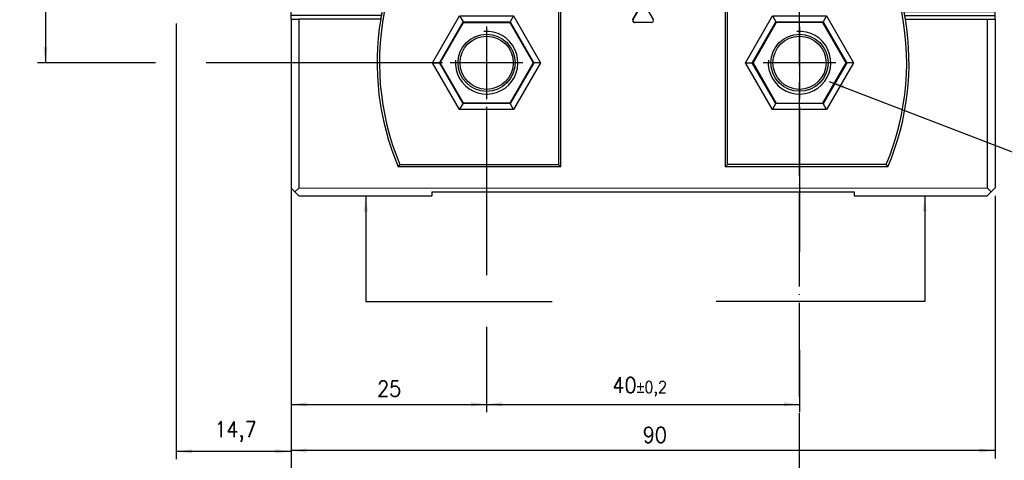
# Model space of a CAD drawing. Header units: millimetres. Extents: x -285 to 870, y -217 to 203.
# Tile 3 of 22: x -179 to -53, y -75 to -19. Entities that reach past the tile are written whole.
import ezdxf

# ---------------------------------------------------------------- set-up
doc = ezdxf.new("R2010")
doc.units = ezdxf.units.MM
doc.linetypes.add('DOT_CENTER', pattern=[14, 12, -1, 0, -1])
doc.layers.add('1', color=7, linetype='Continuous')
doc.styles.add('CONVERTER_11', font='txt.shx', dxfattribs={"width": 0.9})
doc.styles.add('CONVERTER_14', font='txt.shx', dxfattribs={"width": 0.9, "oblique": 15})
doc.dimstyles.new('ME10_DIM_24', dxfattribs={"dimtxt": 2, "dimasz": 2, "dimexe": 1, "dimexo": 1, "dimgap": 1, "dimtad": 1, "dimdsep": 46, "dimtxsty": 'CONVERTER_11', "dimsah": 1, "dimcen": 0.09, "dimclrd": 2, "dimclre": 2, "dimclrt": 2, "dimadec": 0, "dimazin": 0, "dimtol": 1, "dimtp": 0.8, "dimtm": 0.8, "dimtfac": 0.75, "dimtdec": 0, "dimtix": 1, "dimtmove": 0, "dimatfit": 3, "dimfxl": 1, "dimtolj": 1, "dimtzin": 0, "dimarcsym": 0})
doc.dimstyles.new('ME10_DIM_31', dxfattribs={"dimtxt": 2, "dimasz": 2, "dimexe": 1, "dimexo": 1, "dimgap": 1, "dimtad": 1, "dimdsep": 46, "dimtxsty": 'CONVERTER_11', "dimsah": 1, "dimcen": 0.09, "dimclrd": 2, "dimclre": 2, "dimclrt": 2, "dimadec": 0, "dimazin": 0, "dimtfac": 1, "dimtdec": 4, "dimtix": 1, "dimtmove": 0, "dimatfit": 3, "dimfxl": 1, "dimtolj": 1, "dimtzin": 0, "dimarcsym": 0})
doc.dimstyles.new('ME10_DIM_32', dxfattribs={"dimtxt": 2, "dimasz": 2, "dimexe": 1, "dimexo": 1, "dimgap": 1, "dimtad": 1, "dimdsep": 46, "dimtxsty": 'CONVERTER_11', "dimsah": 1, "dimcen": 0.09, "dimclrd": 2, "dimclre": 2, "dimclrt": 2, "dimadec": 0, "dimazin": 0, "dimtfac": 1, "dimtdec": 4, "dimtix": 1, "dimtmove": 0, "dimatfit": 3, "dimfxl": 1, "dimtolj": 1, "dimtzin": 0, "dimarcsym": 0})
doc.dimstyles.new('ME10_DIM_45', dxfattribs={"dimtxt": 2, "dimasz": 2, "dimexe": 1, "dimexo": 1, "dimgap": 1, "dimtad": 1, "dimdsep": 46, "dimtxsty": 'CONVERTER_11', "dimsah": 1, "dimcen": 0.09, "dimclrd": 2, "dimclre": 2, "dimclrt": 2, "dimadec": 0, "dimazin": 0, "dimtfac": 1, "dimtdec": 4, "dimtix": 1, "dimtmove": 0, "dimatfit": 3, "dimfxl": 1, "dimtolj": 1, "dimtzin": 0, "dimarcsym": 0})
doc.dimstyles.new('ME10_DIM_46', dxfattribs={"dimtxt": 2, "dimasz": 2, "dimexe": 1, "dimexo": 1, "dimgap": 1, "dimtad": 1, "dimdsep": 46, "dimtxsty": 'CONVERTER_11', "dimsah": 1, "dimcen": 0.09, "dimclrd": 2, "dimclre": 2, "dimclrt": 2, "dimadec": 0, "dimazin": 0, "dimtol": 1, "dimtp": 0.2, "dimtm": 0.2, "dimtfac": 0.75, "dimtdec": 0, "dimtix": 1, "dimtmove": 0, "dimatfit": 3, "dimfxl": 1, "dimtolj": 1, "dimtzin": 0, "dimarcsym": 0})
doc.dimstyles.get("Standard").update_dxf_attribs({"dimtxt": 0.18, "dimasz": 0.18, "dimexe": 0.18, "dimexo": 0.0625, "dimgap": 0.09, "dimtad": 0, "dimtih": 1, "dimtoh": 1, "dimdec": 4, "dimzin": 0, "dimdsep": 46, "dimtxsty": 'Standard', "dimcen": 0.09, "dimadec": 0, "dimazin": 0, "dimtfac": 1, "dimtdec": 4, "dimtofl": 0, "dimtmove": 0, "dimatfit": 3, "dimfxl": 1, "dimtolj": 1, "dimtzin": 0, "dimarcsym": 0})

# ---------------------------------------------------------------- blocks, each defined once
blk = doc.blocks.new('CABEZA__34', base_point=(-144.3988428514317, -41.42437540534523))
at = {"color": 7, "linetype": 'Continuous'}
for p, q in [((-126.3991338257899, -14.42322364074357), (-126.3990321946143, -15.92322363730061)), ((-72.39865371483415, -15.91956482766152), (-72.39875535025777, -14.41956483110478)), ((-132.3192012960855, -15.9236247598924), (-144.3988428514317, -15.92444321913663)), ((-144.3988209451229, -16.24775847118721), (-144.3988428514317, -15.92444321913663)), ((-144.3988209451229, -16.24775847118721), (-144.398807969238, -16.43926958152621)), ((-126.3990321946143, -15.92322363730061), (-132.3192012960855, -15.9236247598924)), ((-126.2815550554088, -15.92321567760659), (-126.3990321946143, -15.92322363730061)), ((-120.6418374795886, -15.92283355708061), (-126.2815550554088, -15.92321567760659)), ((-109.8008839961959, -15.9220990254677), (-120.6418374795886, -15.92283355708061)), ((-88.99732226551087, -15.92068947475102), (-109.8008839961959, -15.9220990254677)), ((-78.15636878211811, -15.91995494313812), (-88.99732226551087, -15.92068947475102)), ((-72.51613085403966, -15.91957278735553), (-78.15636878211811, -15.91995494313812)), ((-72.39865371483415, -15.91956482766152), (-72.51613085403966, -15.91957278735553)), ((-66.4784846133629, -15.91916370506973), (-72.39865371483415, -15.91956482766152)), ((-66.4784846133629, -15.91916370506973), (-54.39884305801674, -15.91834524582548)), ((-54.39882115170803, -16.24166049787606), (-54.39884305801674, -15.91834524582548)), ((-54.39882115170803, -16.24166049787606), (-54.39880817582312, -16.43317160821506)), ((-144.3987365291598, -17.49365383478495), (-144.398807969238, -16.43926958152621)), ((-144.3987105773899, -17.87667605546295), (-144.3987365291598, -17.49365383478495)), ((-110.1987921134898, -16.67212598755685), (-132.1955525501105, -16.67361638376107)), ((-109.8988124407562, -16.37210566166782), (-110.1987921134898, -16.67212598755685)), ((-110.1987921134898, -16.67212598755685), (-110.1973861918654, -37.42212593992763)), ((-109.8988124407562, -16.37210566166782), (-88.89881248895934, -16.37068280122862)), ((-109.8973658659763, -37.72210561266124), (-109.8988124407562, -16.37210566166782)), ((-100.7048861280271, -18.90778040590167), (-99.61520067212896, -17.02009446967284)), ((-100.6822093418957, -18.8946859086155), (-99.61519889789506, -17.04628039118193)), ((-99.18233635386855, -17.02006514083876), (-98.09239510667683, -18.90760339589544)), ((-99.18233457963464, -17.04625106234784), (-98.11507366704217, -18.89451197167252)), ((-88.59879216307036, -16.67066247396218), (-88.89881248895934, -16.37068280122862)), ((-88.89881248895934, -16.37068280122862), (-88.89736591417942, -37.72068275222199)), ((-66.60203172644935, -16.66917207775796), (-88.59879216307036, -16.67066247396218)), ((-88.59738624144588, -37.42066242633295), (-88.59879216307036, -16.67066247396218)), ((-54.39873673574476, -17.48755586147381), (-54.39880817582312, -16.43317160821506)), ((-54.39871078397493, -17.8705780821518), (-54.39873673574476, -17.48755586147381)), ((-144.3986771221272, -18.37044234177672), (-144.3987105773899, -17.87667605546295)), ((-144.3986432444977, -18.87044234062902), (-144.3986771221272, -18.37044234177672)), ((-144.3986432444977, -18.87044234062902), (-143.3986432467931, -18.87037458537)), ((-144.3986432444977, -18.87044234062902), (-144.3971828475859, -40.4244431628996)), ((-132.9419447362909, -18.8696660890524), (-143.3986432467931, -18.87037458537)), ((-143.3986432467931, -18.87037458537), (-143.3971828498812, -40.42437540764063)), ((-122.8489931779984, -18.44764736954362), (-122.4159667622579, -19.19755377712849)), ((-115.949269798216, -18.44717987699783), (-116.3821945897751, -19.19714495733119)), ((-82.84807399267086, -18.44493709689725), (-82.41504757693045, -19.19484350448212)), ((-75.94835061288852, -18.44446960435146), (-76.38127540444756, -19.19443468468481)), ((-65.85534195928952, -18.86512061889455), (-55.39864344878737, -18.86441212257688)), ((-55.39864344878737, -18.86441212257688), (-54.39864345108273, -18.86434436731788)), ((-55.39864344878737, -18.86441212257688), (-55.39718305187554, -40.4184129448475)), ((-54.39867732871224, -18.36434436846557), (-54.39871078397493, -17.8705780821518)), ((-54.39864345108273, -18.86434436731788), (-54.39867732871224, -18.36434436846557)), ((-54.39864345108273, -18.86434436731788), (-54.39718305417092, -40.41834518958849)), ((-125.3454343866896, -24.42315226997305), (-122.372429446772, -19.27295082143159)), ((-122.4159667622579, -19.19755377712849), (-122.372429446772, -19.27295082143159)), ((-122.372429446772, -19.27295082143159), (-116.4257216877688, -19.27254790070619)), ((-116.4257216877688, -19.27254790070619), (-116.3821945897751, -19.19714495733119)), ((-116.4257216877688, -19.27254790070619), (-113.4520188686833, -24.42234642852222)), ((-98.30880186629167, -19.28248955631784), (-100.4884285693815, -19.28263723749)), ((-98.33148042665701, -19.26939813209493), (-100.4657517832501, -19.26954274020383)), ((-82.37151026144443, -19.27024054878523), (-85.34451520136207, -24.42044199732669)), ((-82.41504757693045, -19.19484350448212), (-82.37151026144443, -19.27024054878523)), ((-76.42480250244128, -19.26983762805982), (-82.37151026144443, -19.27024054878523)), ((-76.42480250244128, -19.26983762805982), (-76.38127540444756, -19.19443468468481)), ((-73.4510996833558, -24.41963615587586), (-76.42480250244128, -19.26983762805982)), ((-126.2984500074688, -24.42321684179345), (-125.4324988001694, -24.42315816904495)), ((-125.4324988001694, -24.42315816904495), (-125.3454343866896, -24.42315226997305)), ((-122.3717315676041, -29.57295079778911), (-125.3454343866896, -24.42315226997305)), ((-113.4520188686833, -24.42234642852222), (-116.425023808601, -29.5725478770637)), ((-113.3649544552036, -24.42234052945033), (-113.4520188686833, -24.42234642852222)), ((-112.4990032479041, -24.42228185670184), (-113.3649544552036, -24.42234052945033)), ((-86.2975308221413, -24.42050656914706), (-85.43157961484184, -24.42044789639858)), ((-85.43157961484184, -24.42044789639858), (-85.34451520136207, -24.42044199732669)), ((-85.34451520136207, -24.42044199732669), (-82.3708123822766, -29.57024052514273)), ((-76.42410462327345, -29.56983760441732), (-73.4510996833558, -24.41963615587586)), ((-73.36403526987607, -24.41963025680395), (-73.4510996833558, -24.41963615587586)), ((-72.49808406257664, -24.41957158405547), (-73.36403526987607, -24.41963025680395)), ((-122.8481834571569, -30.39831882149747), (-122.4152586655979, -29.64835374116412)), ((-122.4152586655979, -29.64835374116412), (-122.3717315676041, -29.57295079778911)), ((-116.425023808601, -29.5725478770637), (-122.3717315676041, -29.57295079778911)), ((-116.381486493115, -29.64794492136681), (-116.425023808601, -29.5725478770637)), ((-115.9484600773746, -30.39785132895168), (-116.381486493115, -29.64794492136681)), ((-82.8472642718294, -30.39560854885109), (-82.41433948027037, -29.64564346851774)), ((-82.41433948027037, -29.64564346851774), (-82.3708123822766, -29.57024052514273)), ((-82.3708123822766, -29.57024052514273), (-76.42410462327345, -29.56983760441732)), ((-76.38056730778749, -29.64523464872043), (-76.42410462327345, -29.56983760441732)), ((-75.94754089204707, -30.39514105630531), (-76.38056730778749, -29.64523464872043)), ((-109.8973658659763, -37.72210561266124), (-130.6880993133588, -37.72351429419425)), ((-130.4890249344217, -37.42350080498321), (-110.1973861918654, -37.42212593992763)), ((-110.1973861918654, -37.42212593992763), (-109.8973658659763, -37.72210561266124)), ((-88.89736591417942, -37.72068275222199), (-88.59738624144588, -37.42066242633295)), ((-68.10663246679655, -37.71927407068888), (-88.89736591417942, -37.72068275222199)), ((-68.30574749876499, -37.41928756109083), (-88.59738624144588, -37.42066242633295)), ((-143.897148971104, -40.92440928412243), (-144.3971828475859, -40.4244431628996)), ((-143.897148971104, -40.92440928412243), (-143.3971828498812, -40.42437540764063)), ((-143.897148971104, -40.92440928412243), (-143.3971150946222, -41.42437540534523)), ((-143.3971828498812, -40.42437540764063), (-55.39718305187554, -40.4184129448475)), ((-143.3971150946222, -41.42437540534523), (-126.3971151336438, -41.42322356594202)), ((-126.3971490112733, -40.92322356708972), (-72.39714913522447, -40.91956478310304)), ((-126.3971490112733, -40.92322356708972), (-126.3971151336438, -41.42322356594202)), ((-72.39714913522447, -40.91956478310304), (-72.39711525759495, -41.41956478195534)), ((-72.39711525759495, -41.41956478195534), (-55.39711529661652, -41.41841294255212)), ((-55.39718305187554, -40.4184129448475), (-54.89714917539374, -40.91837906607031)), ((-54.89714917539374, -40.91837906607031), (-55.39711529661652, -41.41841294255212)), ((-54.39718305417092, -40.41834518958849), (-54.89714917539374, -40.91837906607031))]:
    blk.add_line(p, q, dxfattribs=at)
at = {"color": 3, "linetype": 'Continuous'}
for p, q in [((-126.2815550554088, -15.92321567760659), (-126.2816566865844, -14.42321568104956)), ((-120.6418374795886, -15.92283355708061), (-120.6419391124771, -14.42283356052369)), ((-109.8008839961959, -15.9220990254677), (-109.8009856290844, -14.42209902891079)), ((-88.9974238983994, -14.42068947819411), (-88.99732226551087, -15.92068947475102)), ((-78.15647041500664, -14.41995494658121), (-78.15636878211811, -15.91995494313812)), ((-72.51613085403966, -15.91957278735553), (-72.51623248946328, -14.4195727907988)), ((-144.3988209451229, -16.24775847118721), (-132.4009697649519, -16.24694555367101)), ((-54.39882115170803, -16.24166049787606), (-66.39667233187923, -16.24247341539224)), ((-132.4478170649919, -16.43845983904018), (-144.398807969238, -16.43926958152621)), ((-132.6848321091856, -17.49286015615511), (-144.3987365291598, -17.49365383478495)), ((-99.61520067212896, -17.02009446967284), (-99.61519889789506, -17.04628039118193)), ((-99.18233635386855, -17.02006514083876), (-99.18233457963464, -17.04625106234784)), ((-66.34979908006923, -16.43398135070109), (-54.39880817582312, -16.43317160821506)), ((-66.11264115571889, -17.48834954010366), (-54.39873673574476, -17.48755586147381)), ((-132.7622647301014, -17.8758876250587), (-144.3987105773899, -17.87667605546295)), ((-132.855351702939, -18.36966022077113), (-144.3986771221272, -18.37044234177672)), ((-126.2984500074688, -24.42321684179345), (-122.8489931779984, -18.44764736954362)), ((-122.8489931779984, -18.44764736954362), (-115.949269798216, -18.44717987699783)), ((-115.949269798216, -18.44717987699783), (-112.4990032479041, -24.42228185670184)), ((-86.2975308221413, -24.42050656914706), (-82.84807399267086, -18.44493709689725)), ((-82.84807399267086, -18.44493709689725), (-75.94835061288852, -18.44446960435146)), ((-75.94835061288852, -18.44446960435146), (-72.49808406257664, -24.41957158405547)), ((-66.03515663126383, -17.87136651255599), (-54.39871078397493, -17.8705780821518)), ((-65.94200274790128, -18.36512648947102), (-54.39867732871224, -18.36434436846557)), ((-125.4324988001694, -24.42315816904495), (-122.4159667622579, -19.19755377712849)), ((-122.4159667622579, -19.19755377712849), (-116.3821945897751, -19.19714495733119)), ((-116.3821945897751, -19.19714495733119), (-113.3649544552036, -24.42234052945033)), ((-100.7048861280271, -18.90778040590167), (-100.6822093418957, -18.8946859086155)), ((-100.4884285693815, -19.28263723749), (-100.4657517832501, -19.26954274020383)), ((-98.33148042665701, -19.26939813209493), (-98.30880186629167, -19.28248955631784)), ((-98.11507366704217, -18.89451197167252), (-98.09239510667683, -18.90760339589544)), ((-85.43157961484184, -24.42044789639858), (-82.41504757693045, -19.19484350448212)), ((-82.41504757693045, -19.19484350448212), (-76.38127540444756, -19.19443468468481)), ((-76.38127540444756, -19.19443468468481), (-73.36403526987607, -24.41963025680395)), ((-122.8481834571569, -30.39831882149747), (-126.2984500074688, -24.42321684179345)), ((-122.4152586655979, -29.64835374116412), (-125.4324988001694, -24.42315816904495)), ((-113.3649544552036, -24.42234052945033), (-116.381486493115, -29.64794492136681)), ((-112.4990032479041, -24.42228185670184), (-115.9484600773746, -30.39785132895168)), ((-82.8472642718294, -30.39560854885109), (-86.2975308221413, -24.42050656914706)), ((-82.41433948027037, -29.64564346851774), (-85.43157961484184, -24.42044789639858)), ((-73.36403526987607, -24.41963025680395), (-76.38056730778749, -29.64523464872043)), ((-72.49808406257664, -24.41957158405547), (-75.94754089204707, -30.39514105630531)), ((-116.381486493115, -29.64794492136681), (-122.4152586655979, -29.64835374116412)), ((-76.38056730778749, -29.64523464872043), (-82.41433948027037, -29.64564346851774)), ((-115.9484600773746, -30.39785132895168), (-122.8481834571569, -30.39831882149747)), ((-75.94754089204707, -30.39514105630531), (-82.8472642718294, -30.39560854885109))]:
    blk.add_line(p, q, dxfattribs=at)
at = {"color": 7, "linetype": 'Continuous'}
for centre, radius in [((-119.3982669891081, -24.4227494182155), 3.650000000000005), ((-119.3982669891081, -24.4227494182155), 3.399999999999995), ((-79.39826708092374, -24.42003920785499), 3.649999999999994), ((-79.39826708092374, -24.42003920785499), 3.399999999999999)]:
    blk.add_circle(centre, radius, dxfattribs=at)
for centre, radius, start, end in [((-99.39826703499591, -24.42139431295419), 33.99999999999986, 166.0883765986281, 166.3082129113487), ((-99.39826703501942, -24.42139431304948), 33.99999999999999, 165.5263697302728, 166.0883765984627), ((-99.39826703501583, -24.42139431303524), 33.99999999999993, 13.91938758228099, 14.48139445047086), ((-99.39826703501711, -24.42139431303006), 33.99999999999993, 13.69955126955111, 13.919387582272), ((-99.39826703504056, -24.4213943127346), 33.69999999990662, 166.7085571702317, 202.6946056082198), ((-99.3982670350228, -24.42139431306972), 34.00000000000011, 168.2418849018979, 168.9004124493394), ((-99.39826703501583, -24.42139431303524), 33.99999999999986, 166.4206265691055, 168.2418849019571), ((-99.398267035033, -24.42139431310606), 33.9999999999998, 166.3082129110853, 166.4206265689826), ((-99.39876004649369, -17.1450369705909), 0.2499143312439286, 30.00388209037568, 150.0038820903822), ((-99.39875827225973, -17.17122289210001), 0.2499143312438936, 30.00388209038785, 150.0038820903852), ((-99.39826703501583, -24.42139431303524), 33.69999999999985, 337.3131585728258, 13.29920701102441), ((-99.3982670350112, -24.42139431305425), 33.9999999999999, 13.58713761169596, 13.69955126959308), ((-99.39826703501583, -24.42139431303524), 33.99999999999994, 11.76587927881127, 13.58713761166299), ((-99.39826703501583, -24.42139431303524), 33.99999999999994, 11.10735173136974, 11.76587927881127), ((-99.39826703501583, -24.42139431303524), 33.99999999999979, 170.602313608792, 203.0316045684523), ((-99.39826703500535, -24.42139431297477), 34.00000000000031, 169.7471682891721, 170.6023136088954), ((-99.3982670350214, -24.42139431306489), 34.00000000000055, 168.9004124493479, 169.7471682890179), ((-99.39826703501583, -24.42139431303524), 33.99999999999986, 336.9761596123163, 9.40545057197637), ((-99.39826703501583, -24.42139431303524), 33.99999999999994, 10.26059589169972, 11.10735173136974), ((-99.39826703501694, -24.42139431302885), 33.99999999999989, 9.40545057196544, 10.26059589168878), ((-100.4884455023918, -19.03272290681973), 0.2499143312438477, 150.0038820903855, 270.0038820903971), ((-100.4657687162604, -19.0196284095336), 0.2499143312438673, 150.0038820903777, 270.0038820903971), ((-98.33149735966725, -19.0194838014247), 0.2499143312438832, 270.0038820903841, 30.00388209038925), ((-98.30881879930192, -19.03257522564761), 0.2499143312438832, 270.0038820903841, 30.00388209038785)]:
    blk.add_arc(centre, radius, start, end, dxfattribs=at)
for points, knots in [([(-132.1955525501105, -16.67361638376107), (-132.2152827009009, -16.64867114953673), (-132.2547908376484, -16.59872017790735), (-132.3139352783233, -16.52376914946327), (-132.3730605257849, -16.44872696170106), (-132.4123987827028, -16.398683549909), (-132.4320910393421, -16.37363240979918)], [0, 0, 0, 0, 0.0954143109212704, 0.1910600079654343, 0.2864288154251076, 0.3820222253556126, 0.3820222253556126, 0.3820222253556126, 0.3820222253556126]), ([(-66.365533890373, -16.36915605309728), (-66.38519989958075, -16.39418079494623), (-66.42453072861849, -16.44422874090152), (-66.48361781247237, -16.51924347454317), (-66.5427749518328, -16.59423158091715), (-66.58227693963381, -16.64418872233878), (-66.60203172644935, -16.66917207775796)], [0, 0, 0, 0, 0.0954824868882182, 0.1909591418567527, 0.2864723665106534, 0.3820222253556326, 0.3820222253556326, 0.3820222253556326, 0.3820222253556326]), ([(-130.6880993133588, -37.72351429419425), (-130.6715265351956, -37.69847006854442), (-130.6384175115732, -37.64843685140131), (-130.5886782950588, -37.57342617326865), (-130.5389009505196, -37.49846056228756), (-130.5056516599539, -37.44848946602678), (-130.4890249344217, -37.42350080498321)], [0, 0, 0, 0, 0.0900934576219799, 0.1799882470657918, 0.2700098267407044, 0.3600538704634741, 0.3600538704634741, 0.3600538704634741, 0.3600538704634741]), ([(-68.30574749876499, -37.41928756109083), (-68.28914201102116, -37.44423695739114), (-68.25588669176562, -37.49420240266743), (-68.2060742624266, -37.56919870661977), (-68.1563003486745, -37.64423971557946), (-68.12318380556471, -37.69426959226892), (-68.10663246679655, -37.71927407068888)], [0, 0, 0, 0, 0.0899106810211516, 0.1800615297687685, 0.2700953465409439, 0.3600538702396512, 0.3600538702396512, 0.3600538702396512, 0.3600538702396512])]:
    blk.add_open_spline(points, degree=3, knots=knots, dxfattribs=at)
at = {"layer": '1', "color": 2, "linetype": 'DOT_CENTER'}
for p, q in [((-119.3982669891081, -19.77274941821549), (-119.3982669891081, -29.07274941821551)), ((-79.39826708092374, -19.77003920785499), (-79.39826708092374, -29.07003920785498)), ((-114.7482669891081, -24.4227494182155), (-124.0482669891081, -24.4227494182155)), ((-74.74826708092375, -24.42003920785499), (-84.04826708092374, -24.42003920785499))]:
    blk.add_line(p, q, dxfattribs=at)
at = {"layer": '1', "color": 30, "linetype": 'Continuous'}
for centre, radius, end in [((-119.3982669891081, -24.4227494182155), 4.000000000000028, 94.9999999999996), ((-79.39826708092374, -24.42003920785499), 4, 95)]:
    blk.add_arc(centre, radius, 174.9999999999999, end, dxfattribs=at)
blk = doc.blocks.new('Regla_G2_cm240__36', base_point=(-163.4012745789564, -41.42437540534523))
blk.add_blockref('CABEZA__34', (-144.3988428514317, -41.42437540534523))
blk = doc.blocks.new('*D58')
at = {"layer": '1', "color": 2, "linetype": 'Continuous'}
for p, q in [((-136.1524677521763, 37.57664320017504), (-176.802748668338, 37.57664320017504)), ((-175.802748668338, 37.57664320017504), (-175.802748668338, -24.42274941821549)), ((-161.7251128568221, -24.42274941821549), (-176.802748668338, -24.42274941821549)), ((-125.0482669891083, -24.42274941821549), (-155.2508546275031, -24.42274941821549))]:
    blk.add_line(p, q, dxfattribs=at)
at = {"layer": '1', "color": 2}
for points in [[(-175.5394436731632, 35.57664320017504), (-176.0660536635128, 35.57664320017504), (-175.802748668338, 37.57664320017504)], [(-176.0660536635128, -22.42274941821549), (-175.5394436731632, -22.42274941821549), (-175.802748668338, -24.42274941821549)]]:
    blk.add_solid(points, dxfattribs=at)
at = {"layer": '1', "color": 2, "insert": (-176.802748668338, 2.66444689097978), "char_height": 2, "attachment_point": 7, "rotation": 90, "line_spacing_factor": 0.60024009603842, "style": 'CONVERTER_11'}
blk.add_mtext('\\C2;62\\C2;\\H1.5;{\\Fgdt;`}0,8', dxfattribs=at)
blk = doc.blocks.new('*D65')
at = {"layer": '1', "color": 2, "linetype": 'Continuous'}
for p, q in [((-144.397182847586, -41.42444316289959), (-144.397182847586, -74.95932024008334)), ((-54.39718305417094, -41.41834518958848), (-54.39718305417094, -74.95932024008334)), ((-54.39718305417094, -73.95932024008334), (-144.397182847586, -73.95932024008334))]:
    blk.add_line(p, q, dxfattribs=at)
at = {"layer": '1', "color": 2}
for points in [[(-142.397182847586, -73.69601524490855), (-142.397182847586, -74.22262523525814), (-144.397182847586, -73.95932024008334)], [(-56.39718305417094, -74.22262523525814), (-56.39718305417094, -73.69601524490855), (-54.39718305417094, -73.95932024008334)]]:
    blk.add_solid(points, dxfattribs=at)
at = {"layer": '1', "color": 2, "insert": (-99.44718295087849, -72.95932024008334), "char_height": 2, "attachment_point": 7, "rotation": 0.00013888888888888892, "line_spacing_factor": 0.60024009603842, "style": 'CONVERTER_11'}
blk.add_mtext('90', dxfattribs=at)
blk = doc.blocks.new('*D66')
at = {"layer": '1', "color": 2, "linetype": 'Continuous'}
for p, q in [((-159.0986736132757, -19.42210015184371), (-159.0986736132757, -75.05932024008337)), ((-144.397182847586, -41.42444316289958), (-144.397182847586, -75.05932024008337)), ((-159.0986736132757, -74.05932024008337), (-144.397182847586, -74.05932024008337))]:
    blk.add_line(p, q, dxfattribs=at)
at = {"layer": '1', "color": 2}
for points in [[(-157.0986736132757, -73.79601524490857), (-157.0986736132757, -74.32262523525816), (-159.0986736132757, -74.05932024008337)], [(-146.397182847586, -74.32262523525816), (-146.397182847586, -73.79601524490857), (-144.397182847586, -74.05932024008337)]]:
    blk.add_solid(points, dxfattribs=at)
at = {"layer": '1', "color": 2, "insert": (-154.1979282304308, -72.85932024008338), "char_height": 2, "attachment_point": 7, "rotation": 0.00013888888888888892, "line_spacing_factor": 0.60024009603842, "style": 'CONVERTER_11'}
blk.add_mtext('14,7', dxfattribs=at)
blk = doc.blocks.new('*D81')
at = {"layer": '1', "color": 2, "linetype": 'Continuous'}
for p, q in [((-119.3982669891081, -30.07274941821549), (-119.3982669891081, -45.66968544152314)), ((-144.3971828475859, -41.42444316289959), (-144.3971828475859, -69.05932024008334)), ((-119.3982669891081, -61.52689085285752), (-119.3982669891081, -69.05932024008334)), ((-144.3971828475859, -68.05932024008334), (-119.3982669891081, -68.05932024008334))]:
    blk.add_line(p, q, dxfattribs=at)
at = {"layer": '1', "color": 2}
for points in [[(-142.3971828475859, -67.79601524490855), (-142.3971828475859, -68.32262523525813), (-144.3971828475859, -68.05932024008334)], [(-121.3982669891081, -68.32262523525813), (-121.3982669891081, -67.79601524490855), (-119.3982669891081, -68.05932024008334)]]:
    blk.add_solid(points, dxfattribs=at)
at = {"layer": '1', "color": 2, "insert": (-133.397724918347, -67.05932024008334), "char_height": 2, "attachment_point": 7, "rotation": 0.00013888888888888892, "line_spacing_factor": 0.60024009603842, "style": 'CONVERTER_11'}
blk.add_mtext('25', dxfattribs=at)
blk = doc.blocks.new('*D82')
at = {"layer": '1', "color": 2, "linetype": 'Continuous'}
for p, q in [((-119.3982669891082, -30.07274941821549), (-119.3982669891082, -51.56444242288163)), ((-79.39826708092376, -30.07003920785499), (-79.39826708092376, -48.51771043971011)), ((-119.3982669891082, -58.17161134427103), (-119.3982669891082, -69.05932024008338)), ((-79.39826708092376, -61.1514086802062), (-79.39826708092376, -69.05932024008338)), ((-119.3982669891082, -68.05932024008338), (-79.39826708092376, -68.05932024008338))]:
    blk.add_line(p, q, dxfattribs=at)
at = {"layer": '1', "color": 2}
for points in [[(-117.3982669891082, -67.79601524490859), (-117.3982669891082, -68.32262523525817), (-119.3982669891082, -68.05932024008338)], [(-81.39826708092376, -68.32262523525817), (-81.39826708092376, -67.79601524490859), (-79.39826708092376, -68.05932024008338)]]:
    blk.add_solid(points, dxfattribs=at)
at = {"layer": '1', "color": 2, "insert": (-103.3107670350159, -67.05932024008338), "char_height": 2, "attachment_point": 7, "rotation": 0.00013888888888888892, "line_spacing_factor": 0.60024009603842, "style": 'CONVERTER_11'}
blk.add_mtext('\\C2;40\\C2;\\H1.5;{\\Fgdt;`}0,2', dxfattribs=at)
blk = doc.blocks.new('A-A__31', base_point=(-25, 0))
at = {"layer": '1', "color": 2, "linetype": 'DOT_CENTER'}
blk.add_line((-79.39971771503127, -81.1874020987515), (-79.39971771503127, 51.07801881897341), dxfattribs=at)
at = {"layer": '1', "color": 7}
for points in [[(-75.89971771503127, 51.5388025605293), (-75.89971771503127, 50.61723507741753), (-79.39971771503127, 51.07801881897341)], [(-75.89971771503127, -80.72661835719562), (-75.89971771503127, -81.64818584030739), (-79.39971771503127, -81.1874020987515)]]:
    blk.add_solid(points, dxfattribs=at)
at = {"layer": '1', "color": 7, "char_height": 3.5, "attachment_point": 5, "line_spacing_factor": 1.20048019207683, "style": 'CONVERTER_14'}
for insert in [(-71.14971771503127, 58.07801881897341), (-71.14971771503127, -88.1874020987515)]:
    blk.add_mtext('A', dxfattribs=dict(at, insert=insert))
at = {"layer": '1', "color": 7, "linetype": 'Continuous', "has_arrowhead": 0}
for points in [[(-79.39971771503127, 56.07801881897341), (-79.39971771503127, 51.07801881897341)], [(-79.39971771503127, 51.07801881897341), (-79.39971771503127, 46.07801881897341)], [(-79.39971771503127, 51.07801881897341), (-69.39971771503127, 51.07801881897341)], [(-79.39971771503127, -81.1874020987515), (-79.39971771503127, -76.1874020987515)], [(-79.39971771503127, -86.1874020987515), (-79.39971771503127, -81.1874020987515)], [(-79.39971771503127, -81.1874020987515), (-69.39971771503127, -81.1874020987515)]]:
    blk.add_leader(points, dimstyle='Standard', dxfattribs=at)
blk = doc.blocks.new('A', base_point=(16.99999999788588, 0.99999999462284))
at = {"layer": '1', "color": 7, "linetype": 'Continuous'}
blk.add_line((-144.398083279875, -27.13496128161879), (-144.398083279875, -101.1349612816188), dxfattribs=at)
at = {"layer": '1', "color": 2}
for points in [[(-73.65600781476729, -27.26716984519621), (-73.84501983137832, -27.75869048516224), (-75.61724878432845, -26.79508576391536)], [(-134.5750144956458, -43.42379550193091), (-135.1016244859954, -43.42379550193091), (-134.8383194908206, -41.42379550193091)], [(-63.12501449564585, -43.41895438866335), (-63.65162448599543, -43.41895438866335), (-63.38831949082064, -41.41895438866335)]]:
    blk.add_solid(points, dxfattribs=at)
blk.add_blockref('Regla_G2_cm240__36', (-163.4012745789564, -41.42437540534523))
at = {"layer": '1'}
blk.add_blockref('A-A__31', (-25, 0), dxfattribs=at)
dim = blk.add_linear_dim(base=(-175.802748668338, 37.57664320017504), p1=(-124.0482669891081, -24.4227494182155), p2=(-135.1524677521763, 37.57664320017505), angle=90, dimstyle='ME10_DIM_24', dxfattribs=at)
dim.commit()
dim.dimension.update_dxf_attribs({"geometry": '*D58', "text_midpoint": (-177.802748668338, 6.57694689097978), "text_rotation": 90})
for base, p1, p2, dimstyle, picture, middle in [((-159.0986736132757, -74.05932024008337), (-144.3971828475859, -40.4244431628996), (-159.0986736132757, -18.4221001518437), 'ME10_DIM_32', '*D66', (-151.7479282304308, -71.95932024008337)), ((-144.3971828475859, -68.05932024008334), (-119.3982669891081, -29.07274941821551), (-144.3971828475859, -40.4244431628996), 'ME10_DIM_45', '*D81', (-131.897724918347, -66.05932024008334)), ((-119.3982669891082, -68.05932024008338), (-79.39826708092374, -29.07003920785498), (-119.3982669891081, -29.07274941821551), 'ME10_DIM_46', '*D82', (-99.39826703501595, -66.05932024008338)), ((-54.39718305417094, -73.95932024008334), (-144.3971828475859, -40.4244431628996), (-54.39718305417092, -40.41834518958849), 'ME10_DIM_31', '*D65', (-97.94718295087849, -71.95932024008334))]:
    dim = blk.add_linear_dim(base=base, p1=p1, p2=p2, dimstyle=dimstyle, dxfattribs=at)
    dim.commit()
    dim.dimension.update_dxf_attribs({"geometry": picture, "text_midpoint": middle, "text_rotation": 0.00013888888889})
at = {"layer": '1', "color": 2, "linetype": 'Continuous', "has_arrowhead": 0}
for points in [[(-75.61724878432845, -26.79508576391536), (-49.6748904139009, -36.7711011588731), (-45.0248904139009, -36.7711011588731)], [(-134.8383194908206, -41.42379550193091), (-134.8383194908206, -54.92702903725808), (-111.0383194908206, -54.92702903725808)], [(-63.38831949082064, -41.41895438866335), (-63.38831949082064, -54.92702903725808), (-90.03831949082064, -54.92702903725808)]]:
    blk.add_leader(points, dimstyle='Standard', dxfattribs=at)

msp = doc.modelspace()

# ---------------------------------------------------------------- block references
msp.add_blockref('A', (16.99999999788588, 0.99999999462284))

doc.saveas('drawing.dxf')
